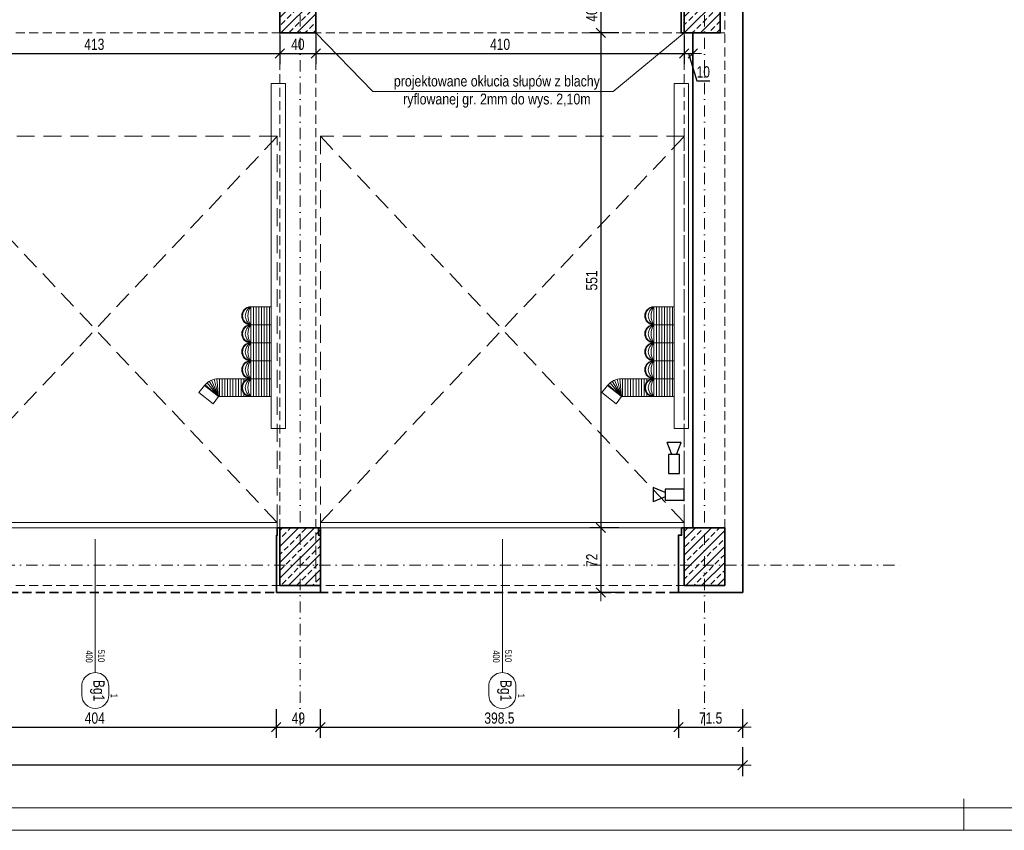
# Model space of a CAD drawing. Header units: millimetres. Extents: x 4946 to 18537, y -10559 to 785.
# Tile 5 of 79: x 7145 to 8241, y -2185 to -1283. Entities that reach past the tile are written whole.
import ezdxf
from ezdxf.enums import TextEntityAlignment as Align

# ---------------------------------------------------------------- set-up
doc = ezdxf.new("R2010")
doc.units = ezdxf.units.MM
for name, pattern in [('DASHDOT', [1, 0.5, -0.25, 0, -0.25]), ('DASHED', [0.75, 0.5, -0.25]), ('DASHEDX2', [1.5, 1, -0.5])]:
    doc.linetypes.add(name, pattern=pattern)
doc.layers.add('BA_pom', color=6, linetype='Continuous', lineweight=18, plot=False)
doc.layers.add('PG_POMOCNICZNE', color=6, linetype='Continuous', lineweight=18, plot=False)
for name, color, linetype, lineweight in [('BA_sym', 7, 'Continuous', 18), ('BA_txc', 1, 'Continuous', 18), ('M_Ramki do druku', 7, 'Continuous', 18), ('M_Ramki markery', 1, 'Continuous', 18), ('M_Ramki rysunków', 2, 'Continuous', 18), ('mm_went_opis', 7, 'Continuous', 15), ('PG_BRAMY', 1, 'DASHEDX2', 18), ('PG_KONSTRUKCJA', 5, 'Continuous', 35), ('PG_OSIE', 1, 'DASHDOT', 18), ('PG_PODCIĄGI', 1, 'DASHED', 18), ('PG_SZRAF', 1, 'Continuous', 18), ('PG_WIDOKOWE_CIENKIE', 1, 'Continuous', 18), ('PG_WYMIARY', 1, 'Continuous', 18), ('PG_WYPOSAŻENIE', 1, 'Continuous', 18), ('PG_ŚCIANY_SŁUPY', 4, 'Continuous', 35), ('Wyposażenie', 134, 'Continuous', 18)]:
    doc.layers.add(name, color=color, linetype=linetype, lineweight=lineweight)
doc.styles.add('BIKTS', font='bikromsw.shx', dxfattribs={"width": 0.85})
doc.styles.add('BIKWYM', font='BIKROMSW.SHX', dxfattribs={"width": 0.8})
doc.styles.get("Standard").update_dxf_attribs({"font": 'arial.ttf'})
doc.dimstyles.new('BA_KR_50', dxfattribs={"dimscale": 0.5, "dimtxt": 25, "dimasz": 1.666667, "dimexe": 24, "dimexo": 0, "dimgap": 0, "dimtad": 0, "dimdec": 1, "dimrnd": 0.5, "dimzin": 9, "dimdsep": 46, "dimtxsty": 'BIKWYM', "dimblk": 'WYM-KR', "dimcen": 0, "dimdle": 20, "dimclrd": 256, "dimclre": 256, "dimclrt": 7, "dimadec": 0, "dimazin": 0, "dimtfac": 0.033333, "dimtdec": 1, "dimtmove": 0, "dimatfit": 3, "dimldrblk": 'WYM-KR', "dimfxl": 40, "dimfxlon": 1, "dimtvp": 0.8, "dimtolj": 1, "dimarcsym": 0})

# ---------------------------------------------------------------- blocks, each defined once
blk = doc.blocks.new('A$C243F7E6F')
at = {"layer": 'PG_SZRAF'}
h = blk.add_hatch(dxfattribs=at)
h.set_pattern_fill('ANSI33', color=256, scale=2)
h.set_pattern_definition([(45, (-6891.598, -2675.306), (-8.980256, 8.980256), []), (45, (-6882.618, -2675.306), (-8.980256, 8.980256), [6.35, -3.175])])
h.paths.add_polyline_path([(0, 0), (40, 0), (40, -40), (0, -40)])
at = {"layer": 'PG_KONSTRUKCJA'}
blk.add_lwpolyline([(0, 0), (40, 0), (40, -40), (0, -40), (0, 0)], dxfattribs=at)
blk = doc.blocks.new('brama')
at = {"layer": 'PG_BRAMY', "linetype": 'Continuous'}
for p, q in [((4191.2, 391.2), (4596.2, 391.2)), ((4191.2, 391.2), (4191.2, 385.2)), ((4191.2, 385.2), (4596.2, 385.2)), ((4596.2, 391.2), (4596.2, 385.2))]:
    blk.add_line(p, q, dxfattribs=at)
at = {"layer": 'PG_BRAMY', "ltscale": 20}
for p, q in [((4191.2, -44.8), (4596.2, 385.2)), ((4191.2, 385.2), (4596.2, -44.8))]:
    blk.add_line(p, q, dxfattribs=at)
blk.add_lwpolyline([(4191.2, 385.2), (4596.2, 385.2), (4596.2, -44.8), (4191.2, -44.8)], close=True, dxfattribs=at)
blk = doc.blocks.new('symdrz')
blk.add_lwpolyline([(-10, -30, -1), (-10, 30), (10, 30, -1), (10, -30)], format="xyb", close=True)
at = {"style": 'BIKTS', "width": 0.8}
blk.add_attdef('SZERDRZ', text='', height=25, dxfattribs=at).set_placement((77.1, 8.8), align=Align.CENTER)
blk.add_attdef('SYMDRZ', text='', height=25, dxfattribs=at).set_placement((0, 0), align=Align.MIDDLE)
blk.add_attdef('WYSDRZ', text='', height=25, dxfattribs=at).set_placement((77.1, -9.5), align=Align.TOP_CENTER)
blk = doc.blocks.new('A$C558C0175')
at = {"layer": 'PG_SZRAF'}
h = blk.add_hatch(dxfattribs=at)
h.set_pattern_fill('ANSI33', color=256, scale=50)
h.set_pattern_definition([(45, (339.872, -19.246), (-8.83883, 8.83883), []), (45, (348.711, -19.246), (-8.83883, 8.83883), [6.25, -3.125])])
h.paths.add_polyline_path([(-45, 64), (0, 64), (0, 0), (-45, 0)])
at = {"layer": 'PG_KONSTRUKCJA'}
blk.add_lwpolyline([(-45, 64), (0, 64), (0, 0), (-45, 0)], close=True, dxfattribs=at)
blk = doc.blocks.new('A$C0fd6651b')
at = {"layer": 'PG_WYPOSAŻENIE', "color": 18, "lineweight": 30, "true_color": 0x000000}
for p, q in [((5.4, 13.5), (0, 0)), ((10.4, 13.5), (15.8, 0)), ((0, 0), (15.8, 0))]:
    blk.add_line(p, q, dxfattribs=at)
blk.add_lwpolyline([(1.8, 34.8), (1.8, 13.5), (14, 13.5), (14, 34.8)], close=True, dxfattribs=at)
blk = doc.blocks.new('A$C0f2c6892')
at = {"layer": 'PG_WIDOKOWE_CIENKIE', "color": 18, "lineweight": 30}
for p, rotation in [((1823.6, -2315.7), 180), ((1792.2, -2366.1), 270)]:
    blk.add_blockref('A$C0fd6651b', p, dxfattribs=dict(at, rotation=rotation))
blk = doc.blocks.new('WYM-KR')
at = {"linetype": 'ByBlock'}
blk.add_line((11.52, 0), (-11.52, 0), dxfattribs=at)
at = {"color": 7, "linetype": 'ByBlock'}
blk.add_line((6.24, 6.24), (-6.24, -6.24), dxfattribs=at)
blk = doc.blocks.new('*D287')
at = {"layer": 'Defpoints', "color": 0, "transparency": 16777216}
for p in [(7027, -1920.3), (7431, -1920.3), (7431, -2070)]:
    blk.add_point(p, dxfattribs=at)
at = {"layer": 'PG_WYMIARY', "lineweight": -2, "transparency": 16777216}
for p, q in [((7027, -2050), (7027, -2082)), ((7431, -2050), (7431, -2082)), ((7027.9, -2070), (7430.2, -2070))]:
    blk.add_line(p, q, dxfattribs=at)
at = {"layer": 'PG_WYMIARY', "lineweight": -2, "transparency": 16777216, "xscale": 0.8333333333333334, "yscale": 0.8333333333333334, "zscale": 0.8333333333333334, "rotation": 180}
blk.add_blockref('WYM-KR', (7027, -2070), dxfattribs=at)
at = {"layer": 'PG_WYMIARY', "lineweight": -2, "transparency": 16777216, "xscale": 0.8333333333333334, "yscale": 0.8333333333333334, "zscale": 0.8333333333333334}
blk.add_blockref('WYM-KR', (7431, -2070), dxfattribs=at)
at = {"layer": 'PG_WYMIARY', "color": 7, "transparency": 16777216, "insert": (7229, -2060), "char_height": 12.5, "attachment_point": 5, "style": 'BIKWYM'}
blk.add_mtext('\\A1;404', dxfattribs=at)
blk = doc.blocks.new('*D288')
at = {"layer": 'Defpoints', "color": 0, "transparency": 16777216}
for p in [(7431, -1920.3), (7480, -1920.3), (7480, -2070)]:
    blk.add_point(p, dxfattribs=at)
at = {"layer": 'PG_WYMIARY', "lineweight": -2, "transparency": 16777216}
for p, q in [((7431, -2050), (7431, -2082)), ((7480, -2050), (7480, -2082)), ((7431.9, -2070), (7479.2, -2070))]:
    blk.add_line(p, q, dxfattribs=at)
at = {"layer": 'PG_WYMIARY', "lineweight": -2, "transparency": 16777216, "xscale": 0.8333333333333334, "yscale": 0.8333333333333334, "zscale": 0.8333333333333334, "rotation": 180}
blk.add_blockref('WYM-KR', (7431, -2070), dxfattribs=at)
at = {"layer": 'PG_WYMIARY', "lineweight": -2, "transparency": 16777216, "xscale": 0.8333333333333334, "yscale": 0.8333333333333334, "zscale": 0.8333333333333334}
blk.add_blockref('WYM-KR', (7480, -2070), dxfattribs=at)
at = {"layer": 'PG_WYMIARY', "color": 7, "transparency": 16777216, "insert": (7455.5, -2060), "char_height": 12.5, "attachment_point": 5, "style": 'BIKWYM'}
blk.add_mtext('\\A1;49', dxfattribs=at)
blk = doc.blocks.new('*D289')
at = {"layer": 'Defpoints', "color": 0, "transparency": 16777216}
for p in [(7480, -1920.3), (7878.5, -1920.3), (7878.5, -2070)]:
    blk.add_point(p, dxfattribs=at)
at = {"layer": 'PG_WYMIARY', "lineweight": -2, "transparency": 16777216}
for p, q in [((7480, -2050), (7480, -2082)), ((7878.5, -2050), (7878.5, -2082)), ((7480.9, -2070), (7877.7, -2070))]:
    blk.add_line(p, q, dxfattribs=at)
at = {"layer": 'PG_WYMIARY', "lineweight": -2, "transparency": 16777216, "xscale": 0.8333333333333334, "yscale": 0.8333333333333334, "zscale": 0.8333333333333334, "rotation": 180}
blk.add_blockref('WYM-KR', (7480, -2070), dxfattribs=at)
at = {"layer": 'PG_WYMIARY', "lineweight": -2, "transparency": 16777216, "xscale": 0.8333333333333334, "yscale": 0.8333333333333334, "zscale": 0.8333333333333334}
blk.add_blockref('WYM-KR', (7878.5, -2070), dxfattribs=at)
at = {"layer": 'PG_WYMIARY', "color": 7, "transparency": 16777216, "insert": (7679.3, -2060), "char_height": 12.5, "attachment_point": 5, "style": 'BIKWYM'}
blk.add_mtext('\\A1;398.5', dxfattribs=at)
blk = doc.blocks.new('*D290')
at = {"layer": 'Defpoints', "color": 0, "transparency": 16777216}
for p in [(7878.5, -1920.3), (7950, -1920.3), (7950, -2070)]:
    blk.add_point(p, dxfattribs=at)
at = {"layer": 'PG_WYMIARY', "lineweight": -2, "transparency": 16777216}
for p, q in [((7878.5, -2050), (7878.5, -2082)), ((7950, -2050), (7950, -2082)), ((7879.4, -2070), (7949.2, -2070))]:
    blk.add_line(p, q, dxfattribs=at)
at = {"layer": 'PG_WYMIARY', "lineweight": -2, "transparency": 16777216, "xscale": 0.8333333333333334, "yscale": 0.8333333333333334, "zscale": 0.8333333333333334, "rotation": 180}
blk.add_blockref('WYM-KR', (7878.5, -2070), dxfattribs=at)
at = {"layer": 'PG_WYMIARY', "lineweight": -2, "transparency": 16777216, "xscale": 0.8333333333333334, "yscale": 0.8333333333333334, "zscale": 0.8333333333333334}
blk.add_blockref('WYM-KR', (7950, -2070), dxfattribs=at)
at = {"layer": 'PG_WYMIARY', "color": 7, "transparency": 16777216, "insert": (7914.3, -2060), "char_height": 12.5, "attachment_point": 5, "style": 'BIKWYM'}
blk.add_mtext('\\A1;71.5', dxfattribs=at)
blk = doc.blocks.new('*D291')
at = {"layer": 'Defpoints', "color": 0, "transparency": 16777216}
for p in [(6060.6, -1920.3), (7950, -1920.3), (6060.6, -2112.4)]:
    blk.add_point(p, dxfattribs=at)
at = {"layer": 'PG_WYMIARY', "lineweight": -2, "transparency": 16777216}
for p, q in [((6060.6, -2092.4), (6060.6, -2124.4)), ((7950, -2092.4), (7950, -2124.4)), ((7949.2, -2112.4), (6061.5, -2112.4))]:
    blk.add_line(p, q, dxfattribs=at)
at = {"layer": 'PG_WYMIARY', "lineweight": -2, "transparency": 16777216, "xscale": 0.8333333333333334, "yscale": 0.8333333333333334, "zscale": 0.8333333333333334, "rotation": 180}
blk.add_blockref('WYM-KR', (6060.6, -2112.4), dxfattribs=at)
at = {"layer": 'PG_WYMIARY', "lineweight": -2, "transparency": 16777216, "xscale": 0.8333333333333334, "yscale": 0.8333333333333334, "zscale": 0.8333333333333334}
blk.add_blockref('WYM-KR', (7950, -2112.4), dxfattribs=at)
at = {"layer": 'PG_WYMIARY', "color": 7, "transparency": 16777216, "insert": (7005.3, -2102.4), "char_height": 12.5, "attachment_point": 5, "style": 'BIKWYM'}
blk.add_mtext('\\A1;1889.5', dxfattribs=at)
blk = doc.blocks.new('*D315')
at = {"layer": 'Defpoints', "color": 0, "transparency": 16777216}
for p in [(7022, -1297.3), (7435, -1297.3), (7435, -1320)]:
    blk.add_point(p, dxfattribs=at)
at = {"layer": 'PG_WYMIARY', "lineweight": -2, "transparency": 16777216}
for p, q in [((7022, -1300), (7022, -1332)), ((7435, -1300), (7435, -1332)), ((7022.9, -1320), (7434.2, -1320))]:
    blk.add_line(p, q, dxfattribs=at)
at = {"layer": 'PG_WYMIARY', "lineweight": -2, "transparency": 16777216, "xscale": 0.8333333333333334, "yscale": 0.8333333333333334, "zscale": 0.8333333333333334, "rotation": 180}
blk.add_blockref('WYM-KR', (7022, -1320), dxfattribs=at)
at = {"layer": 'PG_WYMIARY', "lineweight": -2, "transparency": 16777216, "xscale": 0.8333333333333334, "yscale": 0.8333333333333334, "zscale": 0.8333333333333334}
blk.add_blockref('WYM-KR', (7435, -1320), dxfattribs=at)
at = {"layer": 'PG_WYMIARY', "color": 7, "transparency": 16777216, "insert": (7228.5, -1310), "char_height": 12.5, "attachment_point": 5, "style": 'BIKWYM'}
blk.add_mtext('\\A1;413', dxfattribs=at)
blk = doc.blocks.new('*D316')
at = {"layer": 'Defpoints', "color": 0, "transparency": 16777216}
for p in [(7435, -1297.3), (7475, -1297.3), (7475, -1320)]:
    blk.add_point(p, dxfattribs=at)
at = {"layer": 'PG_WYMIARY', "lineweight": -2, "transparency": 16777216}
for p, q in [((7435, -1300), (7435, -1332)), ((7475, -1300), (7475, -1332)), ((7435.9, -1320), (7474.2, -1320))]:
    blk.add_line(p, q, dxfattribs=at)
at = {"layer": 'PG_WYMIARY', "lineweight": -2, "transparency": 16777216, "xscale": 0.8333333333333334, "yscale": 0.8333333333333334, "zscale": 0.8333333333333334, "rotation": 180}
blk.add_blockref('WYM-KR', (7435, -1320), dxfattribs=at)
at = {"layer": 'PG_WYMIARY', "lineweight": -2, "transparency": 16777216, "xscale": 0.8333333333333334, "yscale": 0.8333333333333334, "zscale": 0.8333333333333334}
blk.add_blockref('WYM-KR', (7475, -1320), dxfattribs=at)
at = {"layer": 'PG_WYMIARY', "color": 7, "transparency": 16777216, "insert": (7455, -1310), "char_height": 12.5, "attachment_point": 5, "style": 'BIKWYM'}
blk.add_mtext('\\A1;40', dxfattribs=at)
blk = doc.blocks.new('*D317')
at = {"layer": 'Defpoints', "color": 0, "transparency": 16777216}
for p in [(7475, -1297.3), (7885, -1297.3), (7885, -1320)]:
    blk.add_point(p, dxfattribs=at)
at = {"layer": 'PG_WYMIARY', "lineweight": -2, "transparency": 16777216}
for p, q in [((7475, -1300), (7475, -1332)), ((7885, -1300), (7885, -1332)), ((7475.9, -1320), (7884.2, -1320))]:
    blk.add_line(p, q, dxfattribs=at)
at = {"layer": 'PG_WYMIARY', "lineweight": -2, "transparency": 16777216, "xscale": 0.8333333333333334, "yscale": 0.8333333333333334, "zscale": 0.8333333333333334, "rotation": 180}
blk.add_blockref('WYM-KR', (7475, -1320), dxfattribs=at)
at = {"layer": 'PG_WYMIARY', "lineweight": -2, "transparency": 16777216, "xscale": 0.8333333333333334, "yscale": 0.8333333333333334, "zscale": 0.8333333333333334}
blk.add_blockref('WYM-KR', (7885, -1320), dxfattribs=at)
at = {"layer": 'PG_WYMIARY', "color": 7, "transparency": 16777216, "insert": (7680, -1310), "char_height": 12.5, "attachment_point": 5, "style": 'BIKWYM'}
blk.add_mtext('\\A1;410', dxfattribs=at)
blk = doc.blocks.new('*D318')
at = {"layer": 'Defpoints', "color": 0, "transparency": 16777216}
for p in [(7885, -1297.3), (7894.5, -1297.3), (7894.5, -1320)]:
    blk.add_point(p, dxfattribs=at)
at = {"layer": 'PG_WYMIARY', "lineweight": -2, "transparency": 16777216}
for p, q in [((7885, -1300), (7885, -1332)), ((7894.5, -1300), (7894.5, -1332)), ((7885.9, -1320), (7893.7, -1320)), ((7889.8, -1320), (7899, -1350.7)), ((7899, -1350.7), (7913.3, -1350.7))]:
    blk.add_line(p, q, dxfattribs=at)
at = {"layer": 'PG_WYMIARY', "lineweight": -2, "transparency": 16777216, "xscale": 0.8333333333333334, "yscale": 0.8333333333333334, "zscale": 0.8333333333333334, "rotation": 180}
blk.add_blockref('WYM-KR', (7885, -1320), dxfattribs=at)
at = {"layer": 'PG_WYMIARY', "lineweight": -2, "transparency": 16777216, "xscale": 0.8333333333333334, "yscale": 0.8333333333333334, "zscale": 0.8333333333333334}
blk.add_blockref('WYM-KR', (7894.5, -1320), dxfattribs=at)
at = {"layer": 'PG_WYMIARY', "color": 7, "transparency": 16777216, "insert": (7906.2, -1340.7), "char_height": 12.5, "attachment_point": 5, "style": 'BIKWYM'}
blk.add_mtext('\\A1;10', dxfattribs=at)
blk = doc.blocks.new('*D334')
at = {"layer": 'Defpoints', "color": 0, "transparency": 16777216}
for p in [(7885, -1257.3), (7792.1, -1297.3), (7885, -1297.3)]:
    blk.add_point(p, dxfattribs=at)
at = {"layer": 'PG_WYMIARY', "lineweight": -2, "transparency": 16777216}
for p, q in [((7812.1, -1257.3), (7780.1, -1257.3)), ((7792.1, -1258.1), (7792.1, -1296.5)), ((7812.1, -1297.3), (7780.1, -1297.3))]:
    blk.add_line(p, q, dxfattribs=at)
at = {"layer": 'PG_WYMIARY', "lineweight": -2, "transparency": 16777216, "xscale": 0.8333333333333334, "yscale": 0.8333333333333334, "zscale": 0.8333333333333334}
for p, rotation in [((7792.1, -1257.3), 90), ((7792.1, -1297.3), 270)]:
    blk.add_blockref('WYM-KR', p, dxfattribs=dict(at, rotation=rotation))
at = {"layer": 'PG_WYMIARY', "color": 7, "transparency": 16777216, "insert": (7782.1, -1277.3), "char_height": 12.5, "attachment_point": 5, "rotation": 90, "style": 'BIKWYM'}
blk.add_mtext('\\A1;40', dxfattribs=at)
blk = doc.blocks.new('*D335')
at = {"layer": 'Defpoints', "color": 0, "transparency": 16777216}
for p in [(7885, -1297.3), (7792.1, -1848.3), (7885, -1848.3)]:
    blk.add_point(p, dxfattribs=at)
at = {"layer": 'PG_WYMIARY', "lineweight": -2, "transparency": 16777216}
for p, q in [((7812.1, -1297.3), (7780.1, -1297.3)), ((7792.1, -1298.1), (7792.1, -1847.5)), ((7812.1, -1848.3), (7780.1, -1848.3))]:
    blk.add_line(p, q, dxfattribs=at)
at = {"layer": 'PG_WYMIARY', "lineweight": -2, "transparency": 16777216, "xscale": 0.8333333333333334, "yscale": 0.8333333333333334, "zscale": 0.8333333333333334}
for p, rotation in [((7792.1, -1297.3), 90), ((7792.1, -1848.3), 270)]:
    blk.add_blockref('WYM-KR', p, dxfattribs=dict(at, rotation=rotation))
at = {"layer": 'PG_WYMIARY', "color": 7, "transparency": 16777216, "insert": (7782.1, -1572.8), "char_height": 12.5, "attachment_point": 5, "rotation": 90, "style": 'BIKWYM'}
blk.add_mtext('\\A1;551', dxfattribs=at)
blk = doc.blocks.new('*D336')
at = {"layer": 'Defpoints', "color": 0, "transparency": 16777216}
for p in [(7885, -1848.3), (7792.1, -1920.3), (7878.5, -1920.3)]:
    blk.add_point(p, dxfattribs=at)
at = {"layer": 'PG_WYMIARY', "lineweight": -2, "transparency": 16777216}
for p, q in [((7812.1, -1848.3), (7780.1, -1848.3)), ((7792.1, -1849.1), (7792.1, -1919.5)), ((7812.1, -1920.3), (7780.1, -1920.3))]:
    blk.add_line(p, q, dxfattribs=at)
at = {"layer": 'PG_WYMIARY', "lineweight": -2, "transparency": 16777216, "xscale": 0.8333333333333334, "yscale": 0.8333333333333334, "zscale": 0.8333333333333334}
for p, rotation in [((7792.1, -1848.3), 90), ((7792.1, -1920.3), 270)]:
    blk.add_blockref('WYM-KR', p, dxfattribs=dict(at, rotation=rotation))
at = {"layer": 'PG_WYMIARY', "color": 7, "transparency": 16777216, "insert": (7782.1, -1884.3), "char_height": 12.5, "attachment_point": 5, "rotation": 90, "style": 'BIKWYM'}
blk.add_mtext('\\A1;72', dxfattribs=at)
blk = doc.blocks.new('*U352')
at = {"layer": 'M_Ramki do druku'}
blk.add_line((650, 5), (650, 0), dxfattribs=at)
at = {"layer": 'M_Ramki markery'}
blk.add_line((650, 7), (650, 5), dxfattribs=at)
at = {"layer": 'M_Ramki rysunków'}
blk.add_lwpolyline([(30, 5), (30, 589), (835, 589), (835, 5)], close=True, dxfattribs=at)

msp = doc.modelspace()

# ---------------------------------------------------------------- linework, layer by layer
at = {"layer": 'BA_sym', "color": 18, "true_color": 0x000000}
for p, q in [((7229.55, -1988.14), (7229.55, -1860.71)), ((7682.55, -1988.14), (7682.55, -1860.71)), ((7229.55, -1908.31), (7229.55, -2006.81)), ((7229.55, -1908.31), (7229.55, -2009.34)), ((7682.55, -1908.31), (7682.55, -2006.81)), ((7682.55, -1908.31), (7682.55, -2009.34))]:
    msp.add_line(p, q, dxfattribs=at)
at = {"layer": 'Defpoints', "color": 6, "lineweight": 18}
msp.add_lwpolyline([(7046.25, -699.84), (9146.25, -699.84), (9146.25, -2184.84), (7046.25, -2184.84)], close=True, dxfattribs=at)
at = {"layer": 'mm_went_opis'}
msp.add_line((7805.94, -1362.42), (7538.39, -1362.42), dxfattribs=at)
for points in [[(7475.05, -1297.31), (7538.39, -1362.42)], [(7805.94, -1362.42), (7885.05, -1297.31)]]:
    msp.add_lwpolyline(points, dxfattribs=at)
at = {"layer": 'PG_OSIE', "color": 18, "ltscale": 25, "true_color": 0x000000}
for points in [[(7457.55, 780.75), (7457.55, -2070.06)], [(7907.55, 780.75), (7907.55, -2070.06)], [(5847.38, -1889.81), (8127.62, -1889.81)]]:
    msp.add_lwpolyline(points, dxfattribs=at)
at = {"layer": 'PG_PODCIĄGI', "color": 18, "ltscale": 20, "true_color": 0x000000}
for points in [[(7435.05, 561.69), (7435.05, -1912.31)], [(7475.05, 561.69), (7475.05, -1912.31)], [(7885.05, 561.69), (7885.05, -1912.31)], [(7930.05, 561.69), (7930.05, -1912.31)], [(6076.05, -1297.31), (7930.05, -1297.31)], [(6076.05, -1848.31), (7930.05, -1848.31)], [(6076.05, -1912.31), (7930.05, -1912.31)]]:
    msp.add_lwpolyline(points, dxfattribs=at)
at = {"layer": 'PG_POMOCNICZNE'}
msp.add_lwpolyline([(7894.55, -697.31), (7894.55, -1257.31), (7881.55, -1257.31), (7881.55, -1297.31), (7894.55, -1297.31), (7894.55, -1848.31), (6084.55, -1848.31), (6084.55, -1297.31), (6121.05, -1297.31), (6121.05, -1257.31), (6084.55, -1257.31), (6084.55, -697.31)], dxfattribs=at)
at = {"layer": 'PG_ŚCIANY_SŁUPY', "color": 18, "true_color": 0x000000}
for points in [[(7950.05, -1920.31), (7950.05, 564.69)], [(7894.55, -697.31), (7894.55, -1257.31), (7881.55, -1257.31), (7881.55, -1297.31), (7894.55, -1297.31), (7894.55, -1848.31), (7882.05, -1848.31), (7882.05, -1856.31), (7878.55, -1856.31), (7878.55, -1920.31), (7950.05, -1920.31)], [(7431.05, -1920.31), (7431.05, -1856.31), (7432.05, -1856.31), (7432.05, -1848.31), (7478.05, -1848.31), (7478.05, -1856.31), (7480.05, -1856.31), (7480.05, -1920.31), (7431.05, -1920.31)]]:
    msp.add_lwpolyline(points, dxfattribs=at)
at = {"layer": 'PG_ŚCIANY_SŁUPY', "color": 18, "linetype": 'DASHED', "ltscale": 20, "true_color": 0x000000}
msp.add_lwpolyline([(7878.55, -1920.31), (6125.55, -1920.31)], dxfattribs=at)
at = {"layer": 'Wyposażenie', "color": 18, "lineweight": 15, "true_color": 0x000000}
for p, q in [((7425.38, -1353.6), (7441.38, -1353.6)), ((7425.38, -1737.56), (7425.38, -1353.6)), ((7441.38, -1737.56), (7441.38, -1353.6)), ((7873.9, -1353.6), (7889.9, -1353.6)), ((7873.9, -1737.56), (7873.9, -1353.6)), ((7889.9, -1737.56), (7889.9, -1353.6)), ((7402.49, -1602.11), (7425.38, -1602.11)), ((7402.49, -1602.11), (7402.49, -1702.11)), ((7405.49, -1602.11), (7405.49, -1702.11)), ((7408.49, -1602.11), (7408.49, -1702.11)), ((7411.49, -1602.11), (7411.49, -1702.11)), ((7414.49, -1602.11), (7414.49, -1702.11)), ((7417.49, -1602.11), (7417.49, -1702.11)), ((7420.49, -1602.11), (7420.49, -1702.11)), ((7423.49, -1602.11), (7423.49, -1702.11)), ((7851.01, -1602.11), (7873.9, -1602.11)), ((7851.01, -1602.11), (7851.01, -1702.11)), ((7854.01, -1602.11), (7854.01, -1702.11)), ((7857.01, -1602.11), (7857.01, -1702.11)), ((7860.01, -1602.11), (7860.01, -1702.11)), ((7863.01, -1602.11), (7863.01, -1702.11)), ((7866.01, -1602.11), (7866.01, -1702.11)), ((7869.01, -1602.11), (7869.01, -1702.11)), ((7872.01, -1602.11), (7872.01, -1702.11)), ((7402.49, -1622.11), (7425.38, -1622.11)), ((7851.01, -1622.11), (7873.9, -1622.11)), ((7402.49, -1642.11), (7425.38, -1642.11)), ((7851.01, -1642.11), (7873.9, -1642.11)), ((7402.49, -1662.11), (7425.38, -1662.11)), ((7851.01, -1662.11), (7873.9, -1662.11)), ((7353.9, -1686.82), (7366.79, -1702.11)), ((7356.33, -1685.06), (7366.79, -1702.11)), ((7359, -1683.69), (7366.79, -1702.11)), ((7361.84, -1682.73), (7366.79, -1702.11)), ((7364.79, -1682.21), (7366.79, -1702.11)), ((7402.49, -1682.11), (7366.79, -1682.11)), ((7367.79, -1682.11), (7367.79, -1702.11)), ((7370.79, -1682.11), (7370.79, -1702.11)), ((7373.79, -1682.11), (7373.79, -1702.11)), ((7376.79, -1682.11), (7376.79, -1702.11)), ((7379.79, -1682.11), (7379.79, -1702.11)), ((7382.79, -1682.11), (7382.79, -1702.11)), ((7385.79, -1682.11), (7385.79, -1702.11)), ((7388.79, -1682.11), (7388.79, -1702.11)), ((7388.79, -1682.11), (7388.79, -1702.11)), ((7391.79, -1682.11), (7391.79, -1702.11)), ((7394.79, -1682.11), (7394.79, -1685.73)), ((7397.79, -1682.11), (7397.79, -1683.28)), ((7402.49, -1682.11), (7425.38, -1682.11)), ((7802.42, -1686.82), (7815.31, -1702.11)), ((7804.85, -1685.06), (7815.31, -1702.11)), ((7807.52, -1683.69), (7815.31, -1702.11)), ((7810.36, -1682.73), (7815.31, -1702.11)), ((7813.31, -1682.21), (7815.31, -1702.11)), ((7851.01, -1682.11), (7815.31, -1682.11)), ((7816.31, -1682.11), (7816.31, -1702.11)), ((7819.31, -1682.11), (7819.31, -1702.11)), ((7822.31, -1682.11), (7822.31, -1702.11)), ((7825.31, -1682.11), (7825.31, -1702.11)), ((7828.31, -1682.11), (7828.31, -1702.11)), ((7831.31, -1682.11), (7831.31, -1702.11)), ((7834.31, -1682.11), (7834.31, -1702.11)), ((7837.31, -1682.11), (7837.31, -1702.11)), ((7837.31, -1682.11), (7837.31, -1702.11)), ((7840.31, -1682.11), (7840.31, -1702.11)), ((7843.31, -1682.11), (7843.31, -1685.73)), ((7846.31, -1682.11), (7846.31, -1683.28)), ((7851.01, -1682.11), (7873.9, -1682.11)), ((7344.89, -1697.61), (7351.07, -1689.75)), ((7360.61, -1709.97), (7344.89, -1697.61)), ((7366.79, -1702.11), (7351.07, -1689.75)), ((7351.76, -1688.92), (7366.79, -1702.11)), ((7793.41, -1697.61), (7799.59, -1689.75)), ((7809.13, -1709.97), (7793.41, -1697.61)), ((7815.31, -1702.11), (7799.59, -1689.75)), ((7800.27, -1688.92), (7815.31, -1702.11)), ((7366.79, -1702.11), (7360.61, -1709.97)), ((7402.49, -1702.11), (7366.79, -1702.11)), ((7394.79, -1698.49), (7394.79, -1702.11)), ((7397.79, -1700.93), (7397.79, -1702.11)), ((7402.49, -1702.11), (7425.38, -1702.11)), ((7815.31, -1702.11), (7809.13, -1709.97)), ((7851.01, -1702.11), (7815.31, -1702.11)), ((7843.31, -1698.49), (7843.31, -1702.11)), ((7846.31, -1700.93), (7846.31, -1702.11)), ((7851.01, -1702.11), (7873.9, -1702.11)), ((7425.38, -1737.56), (7441.38, -1737.56)), ((7873.9, -1737.56), (7889.9, -1737.56))]:
    msp.add_line(p, q, dxfattribs=at)
for centre, radius, start, end in [((7402.49, -1612.11), 10, 90, 270), ((7403.55, -1612.11), 10.06, 96.02558, 263.97442), ((7407.83, -1612.11), 11.33, 118.07249, 241.92751), ((7417.66, -1612.11), 18.17, 146.60151, 213.39849), ((7851.01, -1612.11), 10, 90, 270), ((7852.07, -1612.11), 10.06, 96.02558, 263.97442), ((7856.34, -1612.11), 11.33, 118.07249, 241.92751), ((7866.18, -1612.11), 18.17, 146.60151, 213.39849), ((7402.49, -1632.11), 10, 90, 270), ((7403.55, -1632.11), 10.06, 96.02558, 263.97442), ((7407.83, -1632.11), 11.33, 118.07249, 241.92751), ((7417.66, -1632.11), 18.17, 146.60151, 213.39849), ((7851.01, -1632.11), 10, 90, 270), ((7852.07, -1632.11), 10.06, 96.02558, 263.97442), ((7856.34, -1632.11), 11.33, 118.07249, 241.92751), ((7866.18, -1632.11), 18.17, 146.60151, 213.39849), ((7402.49, -1652.11), 10, 90, 270), ((7403.55, -1652.11), 10.06, 96.02558, 263.97442), ((7407.83, -1652.11), 11.33, 118.07249, 241.92751), ((7417.66, -1652.11), 18.17, 146.60151, 213.39849), ((7851.01, -1652.11), 10, 90, 270), ((7852.07, -1652.11), 10.06, 96.02558, 263.97442), ((7856.34, -1652.11), 11.33, 118.07249, 241.92751), ((7866.18, -1652.11), 18.17, 146.60151, 213.39849), ((7402.49, -1672.11), 10, 90, 270), ((7403.55, -1672.11), 10.06, 96.02558, 263.97442), ((7407.83, -1672.11), 11.33, 118.07249, 241.92751), ((7417.66, -1672.11), 18.17, 146.60151, 213.39849), ((7851.01, -1672.11), 10, 90, 270), ((7852.07, -1672.11), 10.06, 96.02558, 263.97442), ((7856.34, -1672.11), 11.33, 118.07249, 241.92751), ((7866.18, -1672.11), 18.17, 146.60151, 213.39849), ((7366.79, -1702.11), 20, 90, 141.83888), ((7402.49, -1692.11), 10, 90, 270), ((7403.55, -1692.11), 10.06, 96.02558, 263.97442), ((7407.83, -1692.11), 11.33, 118.07249, 241.92751), ((7417.66, -1692.11), 18.17, 146.60151, 213.39849), ((7815.31, -1702.11), 20, 90, 141.83888), ((7851.01, -1692.11), 10, 90, 270), ((7852.07, -1692.11), 10.06, 96.02558, 263.97442), ((7856.34, -1692.11), 11.33, 118.07249, 241.92751), ((7866.18, -1692.11), 18.17, 146.60151, 213.39849)]:
    msp.add_arc(centre, radius, start, end, dxfattribs=at)

# ---------------------------------------------------------------- block references
at = {"layer": 'BA_sym', "color": 18, "true_color": 0x000000}
ref = msp.add_blockref('symdrz', (7229.55, -2029.34), dxfattribs=dict(at, xscale=-0.5000000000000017, yscale=0.5000000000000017, zscale=0.5000000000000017, rotation=89.99999527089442))
ref.add_attrib('Symdrz', 'Bg1', dxfattribs={"height": 12.5, "rotation": 270, "style": 'BIKTS', "width": 0.8}).set_placement((7233.71, -2029.34), align=Align.MIDDLE_CENTER)
ref.add_attrib('Szerdrz', '400', dxfattribs={"layer": 'BA_txc', "color": 7, "height": 7.5, "rotation": 270, "style": 'BIKTS', "width": 0.8}).set_placement((7222.8, -1991.41), align=Align.MIDDLE_CENTER)
ref.add_attrib('Wysdrz', '510', dxfattribs={"layer": 'BA_txc', "color": 7, "height": 7.5, "rotation": 270, "style": 'BIKTS', "width": 0.8}).set_placement((7236.3, -1990.84), align=Align.MIDDLE_CENTER)
ref.add_attrib('Sztuk', '1', (7246.8, -2032.76), dxfattribs={"layer": 'BA_pom', "height": 7.5, "rotation": 270, "style": 'BIKTS', "width": 0.8})
ref = msp.add_blockref('symdrz', (7682.55, -2029.34), dxfattribs=dict(at, xscale=-0.5000000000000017, yscale=0.5000000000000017, zscale=0.5000000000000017, rotation=89.99999527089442))
ref.add_attrib('Symdrz', 'Bg1', dxfattribs={"height": 12.5, "rotation": 270, "style": 'BIKTS', "width": 0.8}).set_placement((7686.71, -2029.34), align=Align.MIDDLE_CENTER)
ref.add_attrib('Szerdrz', '400', dxfattribs={"layer": 'BA_txc', "color": 7, "height": 7.5, "rotation": 270, "style": 'BIKTS', "width": 0.8}).set_placement((7675.8, -1991.41), align=Align.MIDDLE_CENTER)
ref.add_attrib('Wysdrz', '510', dxfattribs={"layer": 'BA_txc', "color": 7, "height": 7.5, "rotation": 270, "style": 'BIKTS', "width": 0.8}).set_placement((7689.3, -1990.84), align=Align.MIDDLE_CENTER)
ref.add_attrib('Sztuk', '1', (7699.8, -2032.76), dxfattribs={"layer": 'BA_pom', "height": 7.5, "rotation": 270, "style": 'BIKTS', "width": 0.8})
at = {"layer": 'M_Ramki do druku', "xscale": 5, "yscale": 5, "zscale": 5}
msp.add_blockref('*U352', (4946.25, -2184.84), dxfattribs=at)
at = {"layer": 'PG_KONSTRUKCJA', "color": 18, "true_color": 0x000000}
for name, p in [('A$C243F7E6F', (7435.05, -1257.31)), ('A$C243F7E6F', (7885.05, -1257.31)), ('A$C558C0175', (7480.05, -1912.31)), ('A$C558C0175', (7930.05, -1912.31))]:
    msp.add_blockref(name, p, dxfattribs=at)
at = {"layer": 'PG_KONSTRUKCJA', "color": 18, "true_color": 0x000000, "xscale": -1, "rotation": 180}
for p in [(2835.88, -1457.11), (3288.88, -1457.11)]:
    msp.add_blockref('brama', p, dxfattribs=at)
at = {"layer": 'PG_WIDOKOWE_CIENKIE', "color": 18, "lineweight": 30, "true_color": 0x000000}
msp.add_blockref('A$C0f2c6892', (6058.05, 562.69), dxfattribs=at)

# ---------------------------------------------------------------- texts
at = {"layer": 'mm_went_opis', "insert": (7676.47, -1344.82), "char_height": 12, "width": 240.0682, "attachment_point": 2}
msp.add_mtext('{\\fArial Narrow|b0|i0|c238|p34;projektowane okłucia słupów z blachy ryflowanej gr. 2mm do wys. 2,10m}', dxfattribs=at)

# ---------------------------------------------------------------- dimensions: what is measured, and where the dimension line sits
at = {"layer": 'PG_WYMIARY'}
for base, p1, p2, picture, middle in [((7792.14, -1297.31), (7885.05, -1257.31), (7885.05, -1297.31), '*D334', (7782.14, -1277.31)), ((7792.14, -1848.31), (7885.05, -1297.31), (7885.05, -1848.31), '*D335', (7782.14, -1572.81)), ((7792.14, -1920.31), (7885.05, -1848.31), (7878.55, -1920.31), '*D336', (7782.14, -1884.31))]:
    dim = msp.add_linear_dim(base=base, p1=p1, p2=p2, angle=90, dimstyle='BA_KR_50', override={"dimdec": 0, "dimrnd": 0, "dimtmove": 1}, dxfattribs=at)
    dim.commit()
    dim.dimension.update_dxf_attribs({"geometry": picture, "text_midpoint": middle})
for base, p1, p2, picture, middle in [((7435.05, -1319.96), (7022.05, -1297.31), (7435.05, -1297.31), '*D315', (7228.55, -1309.96)), ((7475.05, -1319.96), (7435.05, -1297.31), (7475.05, -1297.31), '*D316', (7455.05, -1309.96)), ((7885.05, -1319.96), (7475.05, -1297.31), (7885.05, -1297.31), '*D317', (7680.05, -1309.96)), ((7894.54753505, -1319.96310205), (7885.04753505, -1297.30506148), (7894.54753505, -1297.30506148), '*D318', (7899.02253505, -1340.71310205))]:
    dim = msp.add_linear_dim(base=base, p1=p1, p2=p2, dimstyle='BA_KR_50', override={"dimdec": 0, "dimrnd": 0, "dimtmove": 1}, dxfattribs=at)
    dim.commit()
    dim.dimension.update_dxf_attribs({"geometry": picture, "text_midpoint": middle})
at = {"layer": 'PG_WYMIARY', "color": 18, "true_color": 0x000000}
for base, p1, p2, picture, middle in [((6060.64, -2112.4), (7950.05, -1920.31), (6060.64, -1920.31), '*D291', (7005.34, -2102.4)), ((7431.05, -2069.98), (7027.05, -1920.31), (7431.05, -1920.31), '*D287', (7229.05, -2059.98)), ((7480.05, -2069.98), (7431.05, -1920.31), (7480.05, -1920.31), '*D288', (7455.55, -2059.98)), ((7878.55, -2069.98), (7480.05, -1920.31), (7878.55, -1920.31), '*D289', (7679.3, -2059.98)), ((7950.05, -2069.98), (7878.55, -1920.31), (7950.05, -1920.31), '*D290', (7914.3, -2059.98))]:
    dim = msp.add_linear_dim(base=base, p1=p1, p2=p2, dimstyle='BA_KR_50', override={"dimtmove": 1}, dxfattribs=at)
    dim.commit()
    dim.dimension.update_dxf_attribs({"geometry": picture, "text_midpoint": middle})

doc.saveas('drawing.dxf')
